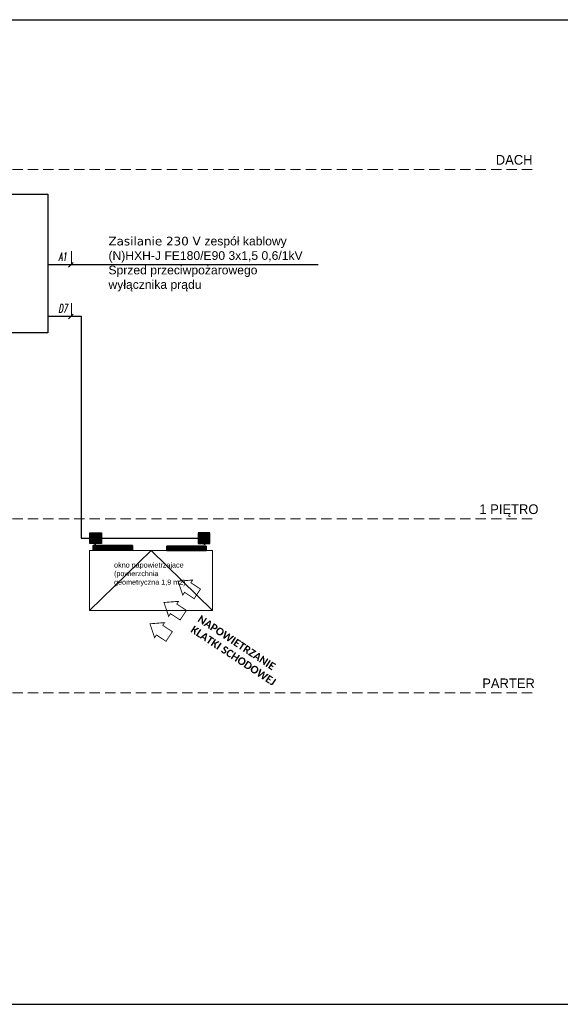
# Model space of a CAD drawing. Header units: millimetres. Extents: x 509 to 36614, y 492 to 3401.
# Tile 40 of 41: x 32826 to 34401, y 531 to 3401. Entities that reach past the tile are written whole.
import ezdxf

# ---------------------------------------------------------------- set-up
doc = ezdxf.new("R2010")
doc.units = ezdxf.units.MM
doc.linetypes.add('BUR', pattern=[4.5, 3, -1.5])
for name, color, linetype in [('_-0', 5, 'Continuous'), ('mapp-system', 7, 'Continuous'), ('mcr_nawiew', 160, 'Continuous')]:
    doc.layers.add(name, color=color, linetype=linetype)
for name, color, linetype, lineweight in [('CP_FRAME', 217, 'Continuous', 70), ('Czujki punktowe', 30, 'Continuous', 25), ('mcr opis przewodów', 6, 'Continuous', 18), ('NOWE CZUJKI', 250, 'Continuous', 25), ('oddymianie', 5, 'Continuous', 20), ('RAMKA 100', 198, 'Continuous', 15), ('Sciany zewnetrzne', 7, 'Continuous', 35), ('WYŁACZNIK', 1, 'Continuous', 18), ('ściany nośne', 1, 'Continuous', 25)]:
    doc.layers.add(name, color=color, linetype=linetype, lineweight=lineweight)
doc.styles.add('Arial Normalny', font='arial.ttf')
doc.styles.add('OPS_Arial', font='txt')
doc.styles.add('Roman', font='txt')
doc.styles.get("Standard").update_dxf_attribs({"font": 'ARIAL.TTF'})
doc.styles.add('WYMIAR', font='romans.shx', dxfattribs={"width": 0.6})

msp = doc.modelspace()

# ---------------------------------------------------------------- hatches: boundary and pattern name
at = {"transparency": 33554687}
h = msp.add_hatch(color=256, dxfattribs=at)
h.dxf.hatch_style = 1
h.set_gradient(color1=(255, 0, 0), color2=(255, 0, 0), centered=1)
h.paths.add_polyline_path([(33030.626, 1874.126), (33064.664, 1874.126), (33064.664, 1904.537), (33030.626, 1904.537)])
h = msp.add_hatch(color=256, dxfattribs=at)
h.dxf.hatch_style = 1
h.set_gradient(color1=(255, 0, 0), color2=(255, 0, 0), centered=1)
h.paths.add_polyline_path([(33379.72, 1874.126), (33345.682, 1874.126), (33345.682, 1904.537), (33379.72, 1904.537)])
at = {"layer": 'WYŁACZNIK'}
h = msp.add_hatch(dxfattribs=at)
h.set_pattern_fill('ANSI32', color=150, scale=0.24192, angle=271.664578, style=0)
h.set_pattern_definition([(343.8744794, (30851.0646, 45278.3145), (0.63999888, 2.21362703), []), (343.8744794, (30851.589, 45277.3633), (0.63999888, 2.21362703), [])])
h.paths.add_polyline_path([(33084.716, 1853.574), (33084.462, 1866.485), (33155.117, 1867.868), (33155.117, 1854.957)])
h.paths.add_polyline_path([(33040.317, 1854.957), (33040.317, 1867.868), (33155.117, 1867.868), (33155.117, 1854.957)])
h.paths.add_polyline_path([(33155.117, 1854.957), (33155.117, 1867.868), (33084.462, 1866.485), (33084.716, 1853.574)])
h = msp.add_hatch(dxfattribs=at)
h.set_pattern_fill('ANSI32', color=150, scale=0.24192, angle=271.664578, style=0)
h.set_pattern_definition([(343.8744794, (31065.5827, 45276.892), (0.63999888, 2.21362703), []), (343.8744794, (31066.1072, 45275.9409), (0.63999888, 2.21362703), [])])
h.paths.add_polyline_path([(33299.234, 1852.152), (33298.98, 1865.062), (33369.636, 1866.446), (33369.636, 1853.535)])
h.paths.add_polyline_path([(33254.835, 1853.535), (33254.835, 1866.446), (33369.636, 1866.446), (33369.636, 1853.535)])
h.paths.add_polyline_path([(33369.636, 1853.535), (33369.636, 1866.446), (33298.98, 1865.062), (33299.234, 1852.152)])

# ---------------------------------------------------------------- linework, layer by layer
for points in [[(33030.626, 1904.537), (33064.664, 1904.537), (33064.664, 1874.126), (33030.626, 1874.126)], [(33379.72, 1904.537), (33345.682, 1904.537), (33345.682, 1874.126), (33379.72, 1874.126)]]:
    msp.add_lwpolyline(points, close=True)
at = {"layer": '_-0', "color": 150}
for points in [[(33040.317, 1854.957), (33040.317, 1867.868), (33155.117, 1867.868), (33155.117, 1854.957), (33040.317, 1854.957)], [(33254.835, 1853.535), (33254.835, 1866.446), (33369.636, 1866.446), (33369.636, 1853.535), (33254.835, 1853.535)]]:
    msp.add_lwpolyline(points, close=True, dxfattribs=at)
at = {"layer": 'CP_FRAME', "color": 7, "linetype": 'BUR', "lineweight": 18, "ltscale": 10}
for points in [[(34319.624, 2964.092), (30991.442, 2964.092)], [(34319.624, 1945.734), (30991.442, 1945.734)], [(34319.624, 1438.203), (30991.442, 1438.203)]]:
    msp.add_lwpolyline(points, dxfattribs=at)
at = {"layer": 'CP_FRAME', "color": 7, "lineweight": 18}
msp.add_lwpolyline([(33029.615, 1678.141), (33029.615, 1853.535), (33387.721, 1853.535), (33387.721, 1678.141)], close=True, dxfattribs=at)
msp.add_lwpolyline([(33029.615, 1678.141), (33208.668, 1853.535), (33387.721, 1678.141)], dxfattribs=at)
at = {"layer": 'Czujki punktowe', "color": 7}
msp.add_line((32907.815, 2687.285), (33695.261, 2687.285), dxfattribs=at)
at = {"layer": 'mapp-system'}
for p, q in [((32907.815, 2536.259), (33004.637, 2536.259)), ((33004.637, 2536.259), (33004.637, 1889.12)), ((33004.637, 1889.12), (33030.626, 1889.12)), ((33154.864, 1867.868), (33040.317, 1867.868)), ((33155.117, 1867.868), (33040.317, 1867.868)), ((33040.317, 1867.868), (33040.317, 1854.957)), ((33064.664, 1889.12), (33345.682, 1889.12))]:
    msp.add_line(p, q, dxfattribs=at)
at = {"layer": 'mapp-system', "color": 150}
for p, q in [((33155.117, 1854.957), (33155.117, 1867.868)), ((33369.382, 1866.446), (33254.835, 1866.446)), ((33369.636, 1866.446), (33254.835, 1866.446)), ((33254.835, 1866.446), (33254.835, 1853.535)), ((33369.636, 1853.535), (33369.636, 1866.446))]:
    msp.add_line(p, q, dxfattribs=at)
at = {"layer": 'mcr opis przewodów', "lineweight": 9}
for p, q in [((32976.638, 2725.684), (32976.638, 2687.285)), ((32981.892, 2693.159), (32968.316, 2679.583)), ((32976.638, 2574.658), (32976.638, 2536.259)), ((32981.892, 2542.133), (32968.316, 2528.557))]:
    msp.add_line(p, q, dxfattribs=at)
at = {"layer": 'mcr_nawiew', "const_width": 2.518}
for points in [[(33334.311, 1712.986), (33352.793, 1740.975), (33324.779, 1759.473), (33329.99, 1767.365), (33287.523, 1763.977), (33301.086, 1723.593), (33306.297, 1731.484), (33334.311, 1712.986)], [(33311.784, 1678.87), (33293.302, 1650.881), (33265.288, 1669.379), (33260.077, 1661.488), (33246.514, 1701.872), (33288.981, 1705.26), (33283.77, 1697.369), (33311.784, 1678.87)], [(33270.775, 1616.765), (33252.294, 1588.776), (33224.279, 1607.274), (33219.068, 1599.383), (33205.505, 1639.768), (33247.972, 1643.155), (33242.761, 1635.264), (33270.775, 1616.765)]]:
    msp.add_lwpolyline(points, dxfattribs=at)
at = {"layer": 'NOWE CZUJKI', "color": 7}
msp.add_lwpolyline([(32369.899, 2891.968), (32907.815, 2891.968), (32907.815, 2487.562), (32369.899, 2487.562)], close=True, dxfattribs=at)
at = {"layer": 'Sciany zewnetrzne'}
for points in [[(33046.092, 1888.456), (33046.092, 1870.377)], [(33364.254, 1888.456), (33364.254, 1870.377)]]:
    msp.add_lwpolyline(points, dxfattribs=at)
at = {"layer": 'WYŁACZNIK', "color": 150, "lineweight": 30}
for points in [[(33155.117, 1854.957), (33155.117, 1867.868), (33040.317, 1867.868), (33040.317, 1854.957)], [(33369.636, 1853.535), (33369.636, 1866.446), (33254.835, 1866.446), (33254.835, 1853.535)]]:
    msp.add_lwpolyline(points, close=True, dxfattribs=at)
at = {"layer": 'ściany nośne', "color": 0}
for p, q in [((30444.108, 3400.645), (36044.108, 3400.645)), ((30444.108, 530.645), (36044.108, 530.645))]:
    msp.add_line(p, q, dxfattribs=at)

# ---------------------------------------------------------------- texts
at = {"color": 150, "linetype": 'ByBlock', "lineweight": -2, "insert": (33338.299, 1641.777), "char_height": 22.1538, "width": 339.8416, "attachment_point": 4, "rotation": 326.562521, "style": 'Arial Normalny'}
msp.add_mtext('{\\fCalibri Light|b1|i0|c238|p34;\\C5;NAPOWIETRZANIE KLATKI SCHODOWEJ}', dxfattribs=at)
at = {"layer": 'mcr opis przewodów', "lineweight": 9, "style": 'WYMIAR', "oblique": 10, "width": 0.6}
for s, p in [('A1', (32938.924, 2697.847)), ('D7', (32938.924, 2546.821))]:
    msp.add_text(s, height=24.2409, dxfattribs=at).set_placement(p)
at = {"layer": 'oddymianie', "insert": (33100.927, 1868.686), "char_height": 15, "width": 238.11628, "attachment_point": 1}
msp.add_mtext('\\P\\Pokno napowietrzajace (powierzchnia geometryczna 1,9 m2) ', dxfattribs=at)
at = {"layer": 'RAMKA 100', "color": 7, "lineweight": 25, "char_height": 28.2612, "attachment_point": 2, "style": 'OPS_Arial'}
for s, insert, width in [('DACH', (34266.866, 3006.314), 315.21478), ('1 PIĘTRO', (34251.614, 1987.956), 315.21478), ('PARTER', (34250.448, 1480.425), 321.72811)]:
    msp.add_mtext(s, dxfattribs=dict(at, insert=insert, width=width))
at = {"layer": 'WYŁACZNIK', "color": 7, "linetype": 'Continuous', "insert": (33046.647, 2767.998), "char_height": 25.30661, "width": 641.81242, "attachment_point": 1, "style": 'Roman'}
msp.add_mtext('\\pxi-1.5,l2.99988,ql;{\\fVerdana|b0|i0|c238|p34;Zasilanie 230 V \\fArial|b0|i0|c238|p34;zespół kablowy\\P(N)HXH-J FE180/E90 3x1,5 0,6/1kV\\PSprzed przeciwpożarowego\\Pwyłącznika prądu\\P\\pq*;\\fVerdana|b0|i0|c238|p34;\\C256;\\P\\fArial|b0|i0|c238|p34;\\P }', dxfattribs=at)

doc.saveas('drawing.dxf')
